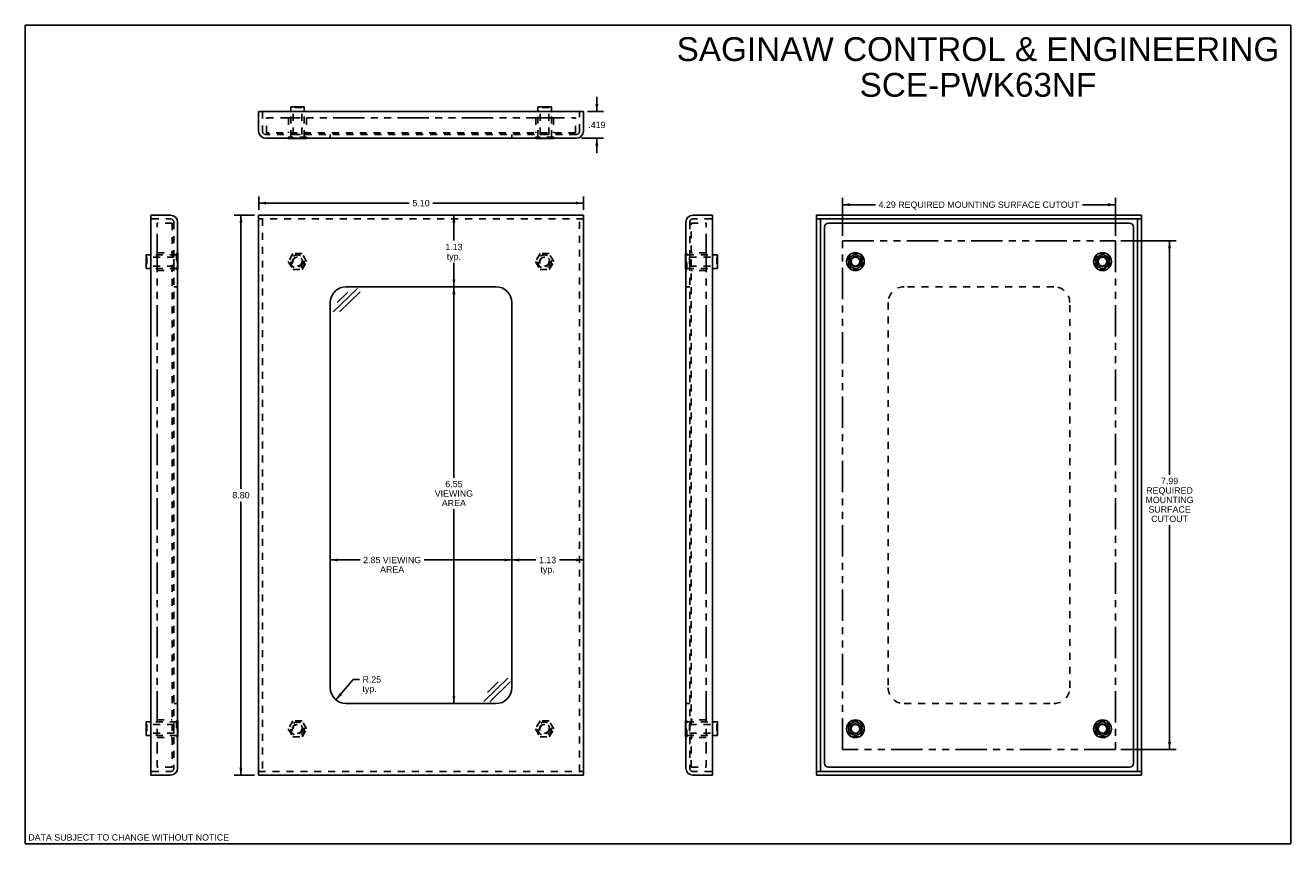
# Model space of a CAD drawing. Header units: inches. Extents: x 0 to 19.9, y 0 to 12.9.
import ezdxf

# ---------------------------------------------------------------- set-up
doc = ezdxf.new("R2010")
doc.units = ezdxf.units.IN
doc.header["$LTSCALE"] = 1.092986
doc.header["$MEASUREMENT"] = 0
doc.linetypes.add('HIDDEN', pattern=[0.2, 0.1, -0.1])
doc.linetypes.add('PHANTOM', pattern=[0.8, 0.45, -0.05, 0.1, -0.05, 0.1, -0.05])
doc.layers.get('0').update_dxf_attribs({"linetype": 'CONTINUOUS'})
for name, color, linetype in [('DEFAULT_2', 8, 'HIDDEN'), ('DEFAULT_3', 7, 'PHANTOM'), ('DIMENSIONS', 7, 'CONTINUOUS')]:
    doc.layers.add(name, color=color, linetype=linetype)
doc.styles.get("Standard").update_dxf_attribs({"font": 'arial.ttf'})
doc.dimstyles.new('DIMSTYLE_1', dxfattribs={"dimtxt": 0.099362, "dimasz": 0.116897, "dimexe": 0.09, "dimexo": 0.07, "dimgap": 0.0425, "dimtad": 0, "dimtih": 1, "dimtoh": 1, "dimdec": 3, "dimzin": 4, "dimdsep": 46, "dimtxsty": 'Standard', "dimblk": '_FILLED', "dimblk1": '_FILLED', "dimblk2": '_FILLED', "dimcen": 0.09, "dimadec": 3, "dimazin": 1, "dimtfac": 1, "dimtdec": 3, "dimtofl": 0, "dimtmove": 0, "dimatfit": 3, "dimldrblk": '_FILLED', "dimfxl": 0, "dimtolj": 1, "dimtzin": 4, "dimarcsym": 0})
doc.dimstyles.new('DIMSTYLE_2', dxfattribs={"dimtxt": 0.099362, "dimasz": 0.116897, "dimexe": 0.09, "dimexo": 0.07, "dimgap": 0.0425, "dimtad": 0, "dimtih": 1, "dimtoh": 1, "dimzin": 4, "dimdsep": 46, "dimtxsty": 'Standard', "dimblk": '_FILLED', "dimblk1": '_FILLED', "dimblk2": '_FILLED', "dimcen": 0.09, "dimazin": 1, "dimtfac": 1, "dimtdec": 3, "dimtofl": 0, "dimtmove": 0, "dimatfit": 3, "dimldrblk": '_FILLED', "dimfxl": 0, "dimtolj": 1, "dimtzin": 4, "dimarcsym": 0})
doc.dimstyles.new('DIMSTYLE_3', dxfattribs={"dimtxt": 0.099362, "dimasz": 0.116897, "dimexe": 0.09, "dimexo": 0.07, "dimgap": 0.09, "dimtad": 0, "dimtih": 1, "dimtoh": 1, "dimzin": 4, "dimdsep": 46, "dimtxsty": 'Standard', "dimblk": '_FILLED', "dimblk1": '_FILLED', "dimblk2": '_FILLED', "dimcen": 0.09, "dimazin": 1, "dimtfac": 1, "dimtdec": 3, "dimtofl": 0, "dimtmove": 0, "dimatfit": 3, "dimldrblk": '_FILLED', "dimfxl": 0, "dimtolj": 1, "dimtzin": 4, "dimarcsym": 0})

# ---------------------------------------------------------------- blocks, each defined once
blk = doc.blocks.new('_FILLED')
at = {"color": 0, "linetype": 'ByBlock'}
blk.add_solid([(0, 0), (-1, 0.2), (-1, -0.2)], dxfattribs=at)
blk = doc.blocks.new('*D1')
at = {"layer": 'DIMENSIONS', "color": 2, "linetype": 'Continuous'}
for p, q in [((8.976, 11.503), (8.976, 11.736)), ((8.831, 11.503), (9.082, 11.503)), ((8.734, 11.084), (9.082, 11.084)), ((8.976, 11.084), (8.976, 10.85))]:
    blk.add_line(p, q, dxfattribs=at)
at = {"layer": 'DIMENSIONS', "color": 2, "linetype": 'Continuous', "xscale": 0.1168969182, "yscale": 0.1168969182, "zscale": 0.1168969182}
for p, rotation in [((8.976, 11.503), 270), ((8.976, 11.084), 90)]:
    blk.add_blockref('_FILLED', p, dxfattribs=dict(at, rotation=rotation))
at = {"layer": 'DIMENSIONS', "color": 2, "linetype": 'Continuous', "insert": (8.976, 11.343), "char_height": 0.0994, "width": 0.27001, "attachment_point": 2, "line_spacing_factor": 0.9}
blk.add_mtext('.419', dxfattribs=at)
blk = doc.blocks.new('*D2')
at = {"layer": 'DIMENSIONS', "color": 2, "linetype": 'Continuous'}
for p, q in [((3.665, 9.958), (3.665, 10.17)), ((8.765, 9.958), (8.765, 10.17)), ((3.665, 10.065), (6.03, 10.065)), ((8.765, 10.065), (6.399, 10.065))]:
    blk.add_line(p, q, dxfattribs=at)
at = {"layer": 'DIMENSIONS', "color": 2, "linetype": 'Continuous', "xscale": 0.1168969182, "yscale": 0.1168969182, "zscale": 0.1168969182, "rotation": 180}
blk.add_blockref('_FILLED', (3.665, 10.065), dxfattribs=at)
at = {"layer": 'DIMENSIONS', "color": 2, "linetype": 'Continuous', "xscale": 0.1168969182, "yscale": 0.1168969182, "zscale": 0.1168969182}
blk.add_blockref('_FILLED', (8.765, 10.065), dxfattribs=at)
at = {"layer": 'DIMENSIONS', "color": 2, "linetype": 'Continuous', "insert": (6.215, 10.115), "char_height": 0.0994, "width": 0.27001, "attachment_point": 2, "line_spacing_factor": 0.9}
blk.add_mtext('5.10', dxfattribs=at)
blk = doc.blocks.new('*D3')
at = {"layer": 'DIMENSIONS', "color": 2, "linetype": 'Continuous'}
for p, q in [((3.598, 9.876), (3.281, 9.876)), ((3.387, 9.876), (3.387, 5.575)), ((3.387, 1.076), (3.387, 5.377)), ((3.598, 1.076), (3.281, 1.076))]:
    blk.add_line(p, q, dxfattribs=at)
at = {"layer": 'DIMENSIONS', "color": 2, "linetype": 'Continuous', "xscale": 0.1168969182, "yscale": 0.1168969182, "zscale": 0.1168969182}
for p, rotation in [((3.387, 9.876), 90), ((3.387, 1.076), 270)]:
    blk.add_blockref('_FILLED', p, dxfattribs=dict(at, rotation=rotation))
at = {"layer": 'DIMENSIONS', "color": 2, "linetype": 'Continuous', "insert": (3.387, 5.526), "char_height": 0.0994, "width": 0.27001, "attachment_point": 2, "line_spacing_factor": 0.9}
blk.add_mtext('8.80', dxfattribs=at)
blk = doc.blocks.new('*D4')
at = {"layer": 'DIMENSIONS', "color": 2, "linetype": 'Continuous'}
for p, q in [((6.731, 8.751), (6.731, 5.75)), ((6.731, 2.201), (6.731, 5.254))]:
    blk.add_line(p, q, dxfattribs=at)
at = {"layer": 'DIMENSIONS', "color": 2, "linetype": 'Continuous', "xscale": 0.1168969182, "yscale": 0.1168969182, "zscale": 0.1168969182}
for p, rotation in [((6.731, 8.751), 90), ((6.731, 2.201), 270)]:
    blk.add_blockref('_FILLED', p, dxfattribs=dict(at, rotation=rotation))
at = {"layer": 'DIMENSIONS', "color": 2, "linetype": 'Continuous', "insert": (6.731, 5.701), "char_height": 0.0994, "width": 0.60024, "attachment_point": 2, "line_spacing_factor": 0.9}
blk.add_mtext('6.55\\PVIEWING\\PAREA', dxfattribs=at)
blk = doc.blocks.new('*D5')
at = {"layer": 'DIMENSIONS', "color": 2, "linetype": 'Continuous'}
for p, q in [((4.79, 4.458), (5.257, 4.458)), ((7.64, 4.458), (6.265, 4.458))]:
    blk.add_line(p, q, dxfattribs=at)
at = {"layer": 'DIMENSIONS', "color": 2, "linetype": 'Continuous', "xscale": 0.1168969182, "yscale": 0.1168969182, "zscale": 0.1168969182, "rotation": 180}
blk.add_blockref('_FILLED', (4.79, 4.458), dxfattribs=at)
at = {"layer": 'DIMENSIONS', "color": 2, "linetype": 'Continuous', "xscale": 0.1168969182, "yscale": 0.1168969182, "zscale": 0.1168969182}
blk.add_blockref('_FILLED', (7.64, 4.458), dxfattribs=at)
at = {"layer": 'DIMENSIONS', "color": 2, "linetype": 'Continuous', "insert": (5.761, 4.507), "char_height": 0.09936, "width": 0.90867, "attachment_point": 2, "line_spacing_factor": 0.9}
blk.add_mtext('2.85 VIEWING\\PAREA', dxfattribs=at)
blk = doc.blocks.new('*D6')
at = {"layer": 'DIMENSIONS', "color": 2, "linetype": 'Continuous'}
for p, q in [((4.879, 2.26), (5.149, 2.581)), ((5.149, 2.581), (5.246, 2.581))]:
    blk.add_line(p, q, dxfattribs=at)
at = {"layer": 'DIMENSIONS', "color": 2, "linetype": 'Continuous', "xscale": 0.1168969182, "yscale": 0.1168969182, "zscale": 0.1168969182, "rotation": 229.9634307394}
blk.add_blockref('_FILLED', (4.879, 2.26), dxfattribs=at)
at = {"layer": 'DIMENSIONS', "color": 2, "linetype": 'Continuous', "insert": (5.295, 2.631), "char_height": 0.0994, "width": 0.29292, "attachment_point": 1, "line_spacing_factor": 0.9}
blk.add_mtext('R.25\\Ptyp.', dxfattribs=at)
blk = doc.blocks.new('*D7')
at = {"layer": 'DIMENSIONS', "color": 2, "linetype": 'Continuous'}
for p, q in [((7.64, 4.458), (8.017, 4.458)), ((8.765, 4.458), (8.387, 4.458))]:
    blk.add_line(p, q, dxfattribs=at)
at = {"layer": 'DIMENSIONS', "color": 2, "linetype": 'Continuous', "xscale": 0.1168969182, "yscale": 0.1168969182, "zscale": 0.1168969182, "rotation": 180}
blk.add_blockref('_FILLED', (7.64, 4.458), dxfattribs=at)
at = {"layer": 'DIMENSIONS', "color": 2, "linetype": 'Continuous', "xscale": 0.1168969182, "yscale": 0.1168969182, "zscale": 0.1168969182}
blk.add_blockref('_FILLED', (8.765, 4.458), dxfattribs=at)
at = {"layer": 'DIMENSIONS', "color": 2, "linetype": 'Continuous', "insert": (8.202, 4.507), "char_height": 0.0994, "width": 0.27001, "attachment_point": 2, "line_spacing_factor": 0.9}
blk.add_mtext('1.13\\Ptyp.', dxfattribs=at)
blk = doc.blocks.new('*D8')
at = {"layer": 'DIMENSIONS', "color": 2, "linetype": 'Continuous'}
for p, q in [((6.731, 9.876), (6.731, 9.475)), ((6.731, 8.751), (6.731, 9.127))]:
    blk.add_line(p, q, dxfattribs=at)
at = {"layer": 'DIMENSIONS', "color": 2, "linetype": 'Continuous', "xscale": 0.1168969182, "yscale": 0.1168969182, "zscale": 0.1168969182}
for p, rotation in [((6.731, 9.876), 90), ((6.731, 8.751), 270)]:
    blk.add_blockref('_FILLED', p, dxfattribs=dict(at, rotation=rotation))
at = {"layer": 'DIMENSIONS', "color": 2, "linetype": 'Continuous', "insert": (6.731, 9.425), "char_height": 0.0994, "width": 0.27001, "attachment_point": 2, "line_spacing_factor": 0.9}
blk.add_mtext('1.13\\Ptyp.', dxfattribs=at)
blk = doc.blocks.new('*D9')
at = {"layer": 'DIMENSIONS', "color": 2, "linetype": 'Continuous'}
for p, q in [((12.832, 9.553), (12.832, 10.146)), ((17.122, 9.553), (17.122, 10.146)), ((12.832, 10.04), (13.353, 10.04)), ((17.122, 10.04), (16.601, 10.04))]:
    blk.add_line(p, q, dxfattribs=at)
at = {"layer": 'DIMENSIONS', "color": 2, "linetype": 'Continuous', "xscale": 0.1168969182, "yscale": 0.1168969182, "zscale": 0.1168969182, "rotation": 180}
blk.add_blockref('_FILLED', (12.832, 10.04), dxfattribs=at)
at = {"layer": 'DIMENSIONS', "color": 2, "linetype": 'Continuous', "xscale": 0.1168969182, "yscale": 0.1168969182, "zscale": 0.1168969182}
blk.add_blockref('_FILLED', (17.122, 10.04), dxfattribs=at)
at = {"layer": 'DIMENSIONS', "color": 2, "linetype": 'Continuous', "insert": (14.977, 10.09), "char_height": 0.09936, "width": 3.14857, "attachment_point": 2, "line_spacing_factor": 0.9}
blk.add_mtext('4.29 REQUIRED MOUNTING SURFACE CUTOUT', dxfattribs=at)
blk = doc.blocks.new('*D10')
at = {"layer": 'DIMENSIONS', "color": 2, "linetype": 'Continuous'}
for p, q in [((17.204, 9.471), (18.076, 9.471)), ((17.97, 9.471), (17.97, 5.798)), ((17.97, 1.481), (17.97, 5.003)), ((17.204, 1.481), (18.076, 1.481))]:
    blk.add_line(p, q, dxfattribs=at)
at = {"layer": 'DIMENSIONS', "color": 2, "linetype": 'Continuous', "xscale": 0.1168969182, "yscale": 0.1168969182, "zscale": 0.1168969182}
for p, rotation in [((17.97, 9.471), 90), ((17.97, 1.481), 270)]:
    blk.add_blockref('_FILLED', p, dxfattribs=dict(at, rotation=rotation))
at = {"layer": 'DIMENSIONS', "color": 2, "linetype": 'Continuous', "insert": (17.97, 5.749), "char_height": 0.0994, "width": 0.75427, "attachment_point": 2, "line_spacing_factor": 0.9}
blk.add_mtext('7.99\\PREQUIRED\\PMOUNTING\\PSURFACE\\PCUTOUT', dxfattribs=at)

msp = doc.modelspace()

# ---------------------------------------------------------------- linework, layer by layer
at = {"color": 7, "linetype": 'Continuous'}
for p, q in [((0, 0), (0, 12.8587)), ((0, 12.8587), (19.8725, 12.8587)), ((19.8725, 0), (19.8725, 12.8587)), ((4.168, 11.5026), (4.168, 11.5786)), ((4.38, 11.5786), (4.168, 11.5786)), ((4.38, 11.5026), (4.38, 11.5786)), ((8.2613, 11.5786), (8.0493, 11.5786)), ((8.0493, 11.5026), (8.0493, 11.5786)), ((8.2613, 11.5026), (8.2613, 11.5786)), ((3.6796, 11.5026), (3.6646, 11.5026)), ((8.7496, 11.5026), (8.7646, 11.5026)), ((4.1297, 11.0786), (4.1297, 11.0836)), ((4.4184, 11.0786), (4.1297, 11.0786)), ((4.2018, 11.0786), (4.2018, 11.0836)), ((4.3462, 11.0786), (4.3462, 11.0836)), ((4.4184, 11.0786), (4.4184, 11.0836)), ((8.0109, 11.0786), (8.0109, 11.0836)), ((8.2996, 11.0786), (8.0109, 11.0786)), ((8.0831, 11.0786), (8.0831, 11.0836)), ((8.2274, 11.0786), (8.2274, 11.0836)), ((8.2996, 11.0786), (8.2996, 11.0836)), ((1.9736, 9.8159), (1.9736, 9.8759)), ((1.9886, 9.8159), (1.9736, 9.8159)), ((3.6646, 9.8759), (3.6646, 9.8159)), ((8.7646, 9.8759), (8.7646, 9.8159)), ((10.7926, 9.8159), (10.7776, 9.8159)), ((10.7926, 9.8159), (10.7926, 9.8759)), ((12.4272, 9.8159), (12.4272, 9.8759)), ((17.5272, 9.8159), (12.4272, 9.8159)), ((12.4872, 1.1359), (12.4872, 9.8159)), ((12.6122, 9.7509), (17.3422, 9.7509)), ((17.4672, 1.1359), (17.4672, 9.8159)), ((17.5272, 9.8159), (17.5272, 9.8759)), ((12.5522, 1.2609), (12.5522, 9.6909)), ((17.4022, 9.6909), (17.4022, 1.2609)), ((1.8976, 9.0397), (1.8976, 9.2517)), ((1.9736, 9.2517), (1.8976, 9.2517)), ((2.3976, 9.2707), (2.3926, 9.2707)), ((2.3976, 9.1457), (2.3926, 9.1457)), ((2.3976, 9.2707), (2.3976, 9.0207)), ((10.3686, 9.0207), (10.3686, 9.2707)), ((10.3686, 9.2707), (10.3736, 9.2707)), ((10.3686, 9.1457), (10.3736, 9.1457)), ((10.7926, 9.2517), (10.8686, 9.2517)), ((10.8686, 9.0397), (10.8686, 9.2517)), ((1.9736, 9.0397), (1.8976, 9.0397)), ((2.3976, 9.0207), (2.3926, 9.0207)), ((10.3686, 9.0207), (10.3736, 9.0207)), ((10.7926, 9.0397), (10.8686, 9.0397)), ((5.2153, 8.7241), (4.8365, 8.3558)), ((5.0666, 8.6647), (4.8981, 8.5009)), ((5.2578, 8.6707), (4.9328, 8.3547)), ((7.5774, 2.6006), (7.1986, 2.2323)), ((7.4287, 2.5412), (7.2602, 2.3774)), ((7.6199, 2.5472), (7.2949, 2.2312)), ((1.9736, 1.9122), (1.8976, 1.9122)), ((1.8976, 1.7002), (1.8976, 1.9122)), ((2.3976, 1.9312), (2.3926, 1.9312)), ((2.3976, 1.8062), (2.3926, 1.8062)), ((2.3976, 1.9312), (2.3976, 1.6812)), ((10.3686, 1.9312), (10.3736, 1.9312)), ((10.3686, 1.6812), (10.3686, 1.9312)), ((10.3686, 1.8062), (10.3736, 1.8062)), ((10.7926, 1.9122), (10.8686, 1.9122)), ((10.8686, 1.7002), (10.8686, 1.9122)), ((1.9736, 1.7002), (1.8976, 1.7002)), ((2.3976, 1.6812), (2.3926, 1.6812)), ((10.3686, 1.6812), (10.3736, 1.6812)), ((10.7926, 1.7002), (10.8686, 1.7002)), ((17.3422, 1.2009), (12.6122, 1.2009)), ((1.9736, 1.1359), (1.9886, 1.1359)), ((1.9736, 1.1359), (1.9736, 1.0759)), ((3.6646, 1.0759), (3.6646, 1.1359)), ((8.7646, 1.0759), (8.7646, 1.1359)), ((10.7776, 1.1359), (10.7926, 1.1359)), ((10.7926, 1.1359), (10.7926, 1.0759)), ((12.4272, 1.1359), (17.5272, 1.1359)), ((12.4272, 1.1359), (12.4272, 1.0759)), ((17.5272, 1.1359), (17.5272, 1.0759)), ((0, 0), (19.8725, 0))]:
    msp.add_line(p, q, dxfattribs=at)
at = {"color": 3, "linetype": 'Continuous'}
for p, q in [((3.6646, 11.1956), (3.6646, 11.5026)), ((8.7496, 11.5026), (3.6796, 11.5026)), ((8.7646, 11.5026), (8.7646, 11.1956)), ((8.6526, 11.0836), (3.7766, 11.0836)), ((1.9736, 9.8759), (2.2806, 9.8759)), ((1.9736, 9.8009), (1.9736, 1.1509)), ((2.3926, 9.7639), (2.3926, 1.1879)), ((3.6646, 9.8759), (8.7646, 9.8759)), ((3.6646, 9.8159), (3.6646, 1.1359)), ((8.7646, 1.1359), (8.7646, 9.8159)), ((10.3736, 1.1879), (10.3736, 9.7639)), ((10.4856, 9.8759), (10.7926, 9.8759)), ((10.7926, 1.1509), (10.7926, 9.8009)), ((12.4272, 9.8759), (17.5272, 9.8759)), ((12.4272, 1.1359), (12.4272, 9.8159)), ((17.5272, 9.8159), (17.5272, 1.1359)), ((5.0396, 8.7509), (7.3896, 8.7509)), ((4.7896, 2.4509), (4.7896, 8.5009)), ((7.6396, 8.5009), (7.6396, 2.4509)), ((7.3896, 2.2009), (5.0396, 2.2009)), ((1.9736, 1.0759), (2.2806, 1.0759)), ((8.7646, 1.0759), (3.6646, 1.0759)), ((10.4856, 1.0759), (10.7926, 1.0759)), ((17.5272, 1.0759), (12.4272, 1.0759))]:
    msp.add_line(p, q, dxfattribs=at)
at = {"color": 7, "linetype": 'Continuous'}
for centre, radius in [((13.0366, 9.1457), 0.14), ((13.0366, 9.1457), 0.1065), ((13.0366, 9.1457), 0.106), ((13.0366, 9.1457), 0.079), ((13.0366, 9.1457), 0.069), ((16.9178, 9.1457), 0.14), ((16.9178, 9.1457), 0.1065), ((16.9178, 9.1457), 0.106), ((16.9178, 9.1457), 0.079), ((16.9178, 9.1457), 0.069), ((13.0366, 1.8062), 0.14), ((13.0366, 1.8062), 0.1065), ((13.0366, 1.8062), 0.106), ((13.0366, 1.8062), 0.079), ((13.0366, 1.8062), 0.069), ((16.9178, 1.8062), 0.14), ((16.9178, 1.8062), 0.1065), ((16.9178, 1.8062), 0.106), ((16.9178, 1.8062), 0.079), ((16.9178, 1.8062), 0.069)]:
    msp.add_circle(centre, radius, dxfattribs=at)
at = {"color": 3, "linetype": 'Continuous'}
for centre, radius, start, end in [((3.7766, 11.1956), 0.112, 180, 270), ((8.6526, 11.1956), 0.112, 270, 360), ((1.9886, 9.8009), 0.015, 90, 180), ((2.2806, 9.7639), 0.112, 0, 90), ((10.4856, 9.7639), 0.112, 90, 180), ((10.7776, 9.8009), 0.015, 0, 90), ((5.0396, 8.5009), 0.25, 90, 180), ((7.3896, 8.5009), 0.25, 0, 90), ((5.0396, 2.4509), 0.25, 180, 270), ((7.3896, 2.4509), 0.25, 270, 360), ((1.9886, 1.1509), 0.015, 180, 270), ((2.2806, 1.1879), 0.112, 270, 360), ((10.4856, 1.1879), 0.112, 180, 270), ((10.7776, 1.1509), 0.015, 270, 360)]:
    msp.add_arc(centre, radius, start, end, dxfattribs=at)
at = {"color": 7, "linetype": 'Continuous'}
for centre, start, end in [((12.6122, 9.6909), 90, 180), ((17.3422, 9.6909), 0, 90), ((12.6122, 1.2609), 180, 270), ((17.3422, 1.2609), 270, 360)]:
    msp.add_arc(centre, 0.06, start, end, dxfattribs=at)
at = {"layer": 'DEFAULT_2', "color": 8, "linetype": 'HIDDEN'}
for p, q in [((4.205, 11.5686), (4.195, 11.5786)), ((4.205, 11.1411), (4.205, 11.5686)), ((4.343, 11.5686), (4.205, 11.5686)), ((4.343, 11.5686), (4.353, 11.5786)), ((4.343, 11.1411), (4.343, 11.5686)), ((8.0863, 11.5686), (8.0763, 11.5786)), ((8.2243, 11.5686), (8.0863, 11.5686)), ((8.0863, 11.1411), (8.0863, 11.5686)), ((8.2243, 11.5686), (8.2343, 11.5786)), ((8.2243, 11.1411), (8.2243, 11.5686)), ((3.7246, 11.5026), (3.7246, 11.1956)), ((3.7896, 11.1686), (3.7896, 11.4046)), ((3.7896, 11.4046), (4.0696, 11.4046)), ((4.134, 11.4046), (4.134, 11.1686)), ((4.168, 11.0996), (4.168, 11.5026)), ((4.38, 11.0996), (4.38, 11.5026)), ((4.414, 11.4046), (4.414, 11.1686)), ((8.0153, 11.4046), (8.0153, 11.1686)), ((8.0493, 11.0996), (8.0493, 11.5026)), ((8.2613, 11.0996), (8.2613, 11.5026)), ((8.2953, 11.4046), (8.2953, 11.1686)), ((8.3596, 11.4046), (8.6396, 11.4046)), ((8.6396, 11.1686), (8.6396, 11.4046)), ((8.7046, 11.1956), (8.7046, 11.5026)), ((8.6526, 11.1436), (3.7766, 11.1436)), ((8.6396, 11.1686), (3.7896, 11.1686)), ((4.1675, 11.1436), (4.1675, 11.0836)), ((4.205, 11.1411), (4.343, 11.1411)), ((4.3805, 11.1436), (4.3805, 11.0836)), ((4.7896, 11.1436), (4.7896, 11.0836)), ((7.6396, 11.1436), (7.6396, 11.0836)), ((8.0488, 11.1436), (8.0488, 11.0836)), ((8.0863, 11.1411), (8.2243, 11.1411)), ((8.2618, 11.1436), (8.2618, 11.0836)), ((4.1297, 11.0836), (4.1297, 11.0996)), ((4.4184, 11.0996), (4.1297, 11.0996)), ((4.2018, 11.0836), (4.2018, 11.0996)), ((4.3462, 11.0836), (4.3462, 11.0996)), ((4.4184, 11.0836), (4.4184, 11.0996)), ((8.2996, 11.0996), (8.0109, 11.0996)), ((8.0109, 11.0836), (8.0109, 11.0996)), ((8.0831, 11.0836), (8.0831, 11.0996)), ((8.2274, 11.0836), (8.2274, 11.0996)), ((8.2996, 11.0836), (8.2996, 11.0996)), ((1.9886, 9.8159), (2.2806, 9.8159)), ((2.0716, 9.4709), (2.0716, 9.7509)), ((2.3076, 9.7509), (2.0716, 9.7509)), ((2.3076, 9.7509), (2.3076, 1.2009)), ((2.3326, 9.7639), (2.3326, 1.1879)), ((8.7646, 9.8159), (3.6646, 9.8159)), ((3.7246, 9.8159), (3.7246, 1.1359)), ((8.7046, 1.1359), (8.7046, 9.8159)), ((10.4336, 9.7639), (10.4336, 1.1879)), ((10.4586, 1.2009), (10.4586, 9.7509)), ((10.4586, 9.7509), (10.6946, 9.7509)), ((10.7776, 9.8159), (10.4856, 9.8159)), ((10.6946, 9.4709), (10.6946, 9.7509)), ((1.9076, 9.2147), (1.8976, 9.2247)), ((1.9076, 9.2147), (1.9076, 9.0767)), ((2.3351, 9.2147), (1.9076, 9.2147)), ((2.3766, 9.2517), (1.9736, 9.2517)), ((2.0716, 9.2857), (2.3076, 9.2857)), ((2.3326, 9.2522), (2.3926, 9.2522)), ((2.3351, 9.0767), (2.3351, 9.2147)), ((2.3766, 9.2707), (2.3766, 9.0207)), ((2.3926, 9.2707), (2.3766, 9.2707)), ((2.3926, 9.1457), (2.3766, 9.1457)), ((4.2018, 9.2707), (4.1297, 9.1457)), ((4.1297, 9.1457), (4.2018, 9.0207)), ((4.3462, 9.2707), (4.2018, 9.2707)), ((4.4184, 9.1457), (4.3462, 9.2707)), ((4.3462, 9.0207), (4.4184, 9.1457)), ((8.0831, 9.2707), (8.0109, 9.1457)), ((8.0109, 9.1457), (8.0831, 9.0207)), ((8.2274, 9.2707), (8.0831, 9.2707)), ((8.2996, 9.1457), (8.2274, 9.2707)), ((8.2274, 9.0207), (8.2996, 9.1457)), ((10.3736, 9.2707), (10.3896, 9.2707)), ((10.4336, 9.2522), (10.3736, 9.2522)), ((10.3736, 9.1457), (10.3896, 9.1457)), ((10.3896, 9.0207), (10.3896, 9.2707)), ((10.3896, 9.2517), (10.7926, 9.2517)), ((10.4311, 9.2147), (10.4311, 9.0767)), ((10.4311, 9.2147), (10.8586, 9.2147)), ((10.6946, 9.2857), (10.4586, 9.2857)), ((10.8586, 9.2147), (10.8686, 9.2247)), ((10.8586, 9.2147), (10.8586, 9.0767)), ((12.8922, 9.1457), (12.9644, 9.2707)), ((12.9644, 9.0207), (12.8922, 9.1457)), ((12.9644, 9.2707), (13.1087, 9.2707)), ((13.1087, 9.2707), (13.1809, 9.1457)), ((13.1809, 9.1457), (13.1087, 9.0207)), ((16.7735, 9.1457), (16.8456, 9.2707)), ((16.8456, 9.0207), (16.7735, 9.1457)), ((16.8456, 9.2707), (16.99, 9.2707)), ((16.99, 9.2707), (17.0621, 9.1457)), ((17.0621, 9.1457), (16.99, 9.0207)), ((1.9076, 9.0767), (1.8976, 9.0667)), ((2.3351, 9.0767), (1.9076, 9.0767)), ((2.3766, 9.0397), (1.9736, 9.0397)), ((2.0716, 9.0057), (2.3076, 9.0057)), ((2.3326, 9.0392), (2.3926, 9.0392)), ((2.3926, 9.0207), (2.3766, 9.0207)), ((4.2018, 9.0207), (4.3462, 9.0207)), ((8.0831, 9.0207), (8.2274, 9.0207)), ((10.4336, 9.0392), (10.3736, 9.0392)), ((10.3736, 9.0207), (10.3896, 9.0207)), ((10.3896, 9.0397), (10.7926, 9.0397)), ((10.4311, 9.0767), (10.8586, 9.0767)), ((10.6946, 9.0057), (10.4586, 9.0057)), ((10.8586, 9.0767), (10.8686, 9.0667)), ((13.1087, 9.0207), (12.9644, 9.0207)), ((16.99, 9.0207), (16.8456, 9.0207)), ((2.3926, 8.7509), (2.3326, 8.7509)), ((10.4336, 8.7509), (10.3736, 8.7509)), ((16.1522, 8.7509), (13.8022, 8.7509)), ((13.5522, 8.5009), (13.5522, 2.4509)), ((16.4022, 2.4509), (16.4022, 8.5009)), ((2.3926, 2.2009), (2.3326, 2.2009)), ((10.4336, 2.2009), (10.3736, 2.2009)), ((13.8022, 2.2009), (16.1522, 2.2009)), ((1.9076, 1.8752), (1.8976, 1.8852)), ((2.3351, 1.8752), (1.9076, 1.8752)), ((1.9076, 1.8752), (1.9076, 1.7372)), ((2.3766, 1.9122), (1.9736, 1.9122)), ((2.0716, 1.9462), (2.3076, 1.9462)), ((2.3326, 1.9127), (2.3926, 1.9127)), ((2.3351, 1.7372), (2.3351, 1.8752)), ((2.3926, 1.9312), (2.3766, 1.9312)), ((2.3766, 1.9312), (2.3766, 1.6812)), ((2.3926, 1.8062), (2.3766, 1.8062)), ((4.2018, 1.9312), (4.1297, 1.8062)), ((4.1297, 1.8062), (4.2018, 1.6812)), ((4.3462, 1.9312), (4.2018, 1.9312)), ((4.4184, 1.8062), (4.3462, 1.9312)), ((4.3462, 1.6812), (4.4184, 1.8062)), ((8.0831, 1.9312), (8.0109, 1.8062)), ((8.0109, 1.8062), (8.0831, 1.6812)), ((8.2274, 1.9312), (8.0831, 1.9312)), ((8.2996, 1.8062), (8.2274, 1.9312)), ((8.2274, 1.6812), (8.2996, 1.8062)), ((10.3736, 1.9312), (10.3896, 1.9312)), ((10.4336, 1.9127), (10.3736, 1.9127)), ((10.3736, 1.8062), (10.3896, 1.8062)), ((10.3896, 1.6812), (10.3896, 1.9312)), ((10.3896, 1.9122), (10.7926, 1.9122)), ((10.4311, 1.8752), (10.8586, 1.8752)), ((10.4311, 1.8752), (10.4311, 1.7372)), ((10.6946, 1.9462), (10.4586, 1.9462)), ((10.8586, 1.8752), (10.8686, 1.8852)), ((10.8586, 1.8752), (10.8586, 1.7372)), ((12.8922, 1.8062), (12.9644, 1.9312)), ((12.9644, 1.6812), (12.8922, 1.8062)), ((12.9644, 1.9312), (13.1087, 1.9312)), ((13.1087, 1.9312), (13.1809, 1.8062)), ((13.1809, 1.8062), (13.1087, 1.6812)), ((16.7735, 1.8062), (16.8456, 1.9312)), ((16.8456, 1.6812), (16.7735, 1.8062)), ((16.8456, 1.9312), (16.99, 1.9312)), ((16.99, 1.9312), (17.0621, 1.8062)), ((17.0621, 1.8062), (16.99, 1.6812)), ((1.9076, 1.7372), (1.8976, 1.7272)), ((2.3351, 1.7372), (1.9076, 1.7372)), ((2.3766, 1.7002), (1.9736, 1.7002)), ((2.0716, 1.6662), (2.3076, 1.6662)), ((2.3326, 1.6997), (2.3926, 1.6997)), ((2.3926, 1.6812), (2.3766, 1.6812)), ((4.2018, 1.6812), (4.3462, 1.6812)), ((8.0831, 1.6812), (8.2274, 1.6812)), ((10.4336, 1.6997), (10.3736, 1.6997)), ((10.3736, 1.6812), (10.3896, 1.6812)), ((10.3896, 1.7002), (10.7926, 1.7002)), ((10.4311, 1.7372), (10.8586, 1.7372)), ((10.6946, 1.6662), (10.4586, 1.6662)), ((10.8586, 1.7372), (10.8686, 1.7272)), ((13.1087, 1.6812), (12.9644, 1.6812)), ((16.99, 1.6812), (16.8456, 1.6812)), ((2.0716, 1.2009), (2.0716, 1.4809)), ((10.6946, 1.2009), (10.6946, 1.4809)), ((2.3076, 1.2009), (2.0716, 1.2009)), ((10.4586, 1.2009), (10.6946, 1.2009)), ((1.9886, 1.1359), (2.2806, 1.1359)), ((3.6646, 1.1359), (8.7646, 1.1359)), ((10.7776, 1.1359), (10.4856, 1.1359))]:
    msp.add_line(p, q, dxfattribs=at)
at = {"layer": 'DEFAULT_2', "color": 8, "linetype": 'PHANTOM'}
for p, q in [((8.3596, 11.4046), (4.0696, 11.4046)), ((2.0716, 9.4709), (2.0716, 1.4809)), ((10.6946, 9.4709), (10.6946, 1.4809))]:
    msp.add_line(p, q, dxfattribs=at)
at = {"layer": 'DEFAULT_2', "color": 8, "linetype": 'HIDDEN'}
for centre, radius in [((4.274, 9.1457), 0.1065), ((4.274, 9.1457), 0.106), ((4.274, 9.1457), 0.079), ((4.274, 9.1457), 0.069), ((8.1553, 9.1457), 0.1065), ((8.1553, 9.1457), 0.106), ((8.1553, 9.1457), 0.079), ((8.1553, 9.1457), 0.069), ((4.274, 1.8062), 0.1065), ((4.274, 1.8062), 0.106), ((4.274, 1.8062), 0.079), ((4.274, 1.8062), 0.069), ((8.1553, 1.8062), 0.1065), ((8.1553, 1.8062), 0.106), ((8.1553, 1.8062), 0.079), ((8.1553, 1.8062), 0.069)]:
    msp.add_circle(centre, radius, dxfattribs=at)
for centre, radius, start, end in [((3.7766, 11.1956), 0.052, 180, 270), ((8.6526, 11.1956), 0.052, 270, 360), ((2.2806, 9.7639), 0.052, 0, 90), ((10.4856, 9.7639), 0.052, 90, 180), ((13.8022, 8.5009), 0.25, 90, 180), ((16.1522, 8.5009), 0.25, 0, 90), ((13.8022, 2.4509), 0.25, 180, 270), ((16.1522, 2.4509), 0.25, 270, 360), ((2.2806, 1.1879), 0.052, 270, 360), ((10.4856, 1.1879), 0.052, 180, 270)]:
    msp.add_arc(centre, radius, start, end, dxfattribs=at)
at = {"layer": 'DEFAULT_3', "color": 4, "linetype": 'PHANTOM'}
for p, q in [((12.8322, 1.4809), (12.8322, 9.4709)), ((12.8322, 9.4709), (17.1222, 9.4709)), ((17.1222, 9.4709), (17.1222, 1.4809)), ((17.1222, 1.4809), (12.8322, 1.4809))]:
    msp.add_line(p, q, dxfattribs=at)

# ---------------------------------------------------------------- texts
at = {"layer": 'DIMENSIONS', "color": 2, "linetype": 'Continuous', "attachment_point": 2, "line_spacing_factor": 0.9}
for s, insert, char_height, width in [('SAGINAW CONTROL & ENGINEERING\\PSCE-PWK63NF', (14.9615, 12.6715), 0.37407, 9.447705), ('DATA SUBJECT TO CHANGE WITHOUT NOTICE', (1.6237, 0.149), 0.099362, 3.14783)]:
    msp.add_mtext(s, dxfattribs=dict(at, insert=insert, char_height=char_height, width=width))

# ---------------------------------------------------------------- dimensions: what is measured, and where the dimension line sits
at = {"layer": 'DIMENSIONS', "color": 2, "linetype": 'Continuous'}
for base, p1, p2, angle, dimstyle, picture, middle in [((8.9765, 11.5026), (8.6645, 11.0836), (8.7615, 11.5026), 90, 'DIMSTYLE_1', '*D1', (8.9793, 11.2926)), ((3.6646, 10.0652), (8.7646, 9.8878), (3.6646, 9.8878), 180, 'DIMSTYLE_2', '*D2', (6.2143, 10.0646)), ((3.3867, 1.0759), (3.6678, 9.8759), (3.6678, 1.0759), 270, 'DIMSTYLE_2', '*D3', (3.3862, 5.4754))]:
    dim = msp.add_linear_dim(base=base, p1=p1, p2=p2, angle=angle, dimstyle=dimstyle, dxfattribs=at)
    dim.commit()
    dim.dimension.update_dxf_attribs({"geometry": picture, "text_midpoint": middle, "dimtype": 160})
for base, p1, p2, angle, text, picture, middle in [((12.8322, 10.0403), (17.1222, 9.4828), (12.8322, 9.4828), 180, '<> REQUIRED MOUNTING SURFACE CUTOUT', '*D9', (14.9772, 10.0403)), ((6.7306515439, 9.8759360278), (7.3896424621, 8.7509360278), (8.7496424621, 9.8759360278), 90, '<>\\Ptyp.', '*D8', (6.7306515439, 9.3012755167)), ((17.9705, 9.4709), (17.134, 1.4809), (17.134, 9.4709), 90, '<>\\PREQUIRED\\PMOUNTING\\PSURFACE\\PCUTOUT', '*D10', (17.9705, 5.4009)), ((6.7307, 2.2009), (5.0396, 8.7509), (5.0396, 2.2009), 270, '<>\\PVIEWING\\PAREA', '*D4', (6.7307, 5.5021)), ((4.7896, 4.4575), (7.6396, 8.5009), (4.7896, 8.5009), 180, '<> VIEWING\\PAREA', '*D5', (5.7611, 4.383))]:
    dim = msp.add_linear_dim(base=base, p1=p1, p2=p2, angle=angle, text=text, dimstyle='DIMSTYLE_2', dxfattribs=at)
    dim.commit()
    dim.dimension.update_dxf_attribs({"geometry": picture, "text_midpoint": middle, "dimtype": 160})
dim = msp.add_linear_dim(base=(8.7646424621, 4.4575485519), p1=(7.6396424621, 8.5009360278), p2=(8.7646424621, 9.8009360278), text='<>\\Ptyp.', dimstyle='DIMSTYLE_2', dxfattribs=at)
dim.commit()
dim.dimension.update_dxf_attribs({"geometry": '*D7', "text_midpoint": (8.2021424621, 4.3830267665), "dimtype": 160})
dim = msp.add_radius_dim(center=(5.0396, 2.4509), mpoint=(4.8788, 2.2595), text='R<>\\Ptyp.', dimstyle='DIMSTYLE_3', override={"dimpost": '<>'}, dxfattribs=at)
dim.commit()
dim.dimension.update_dxf_attribs({"geometry": '*D6', "text_midpoint": (5.4417, 2.5067), "dimtype": 164})

doc.saveas('drawing.dxf')
